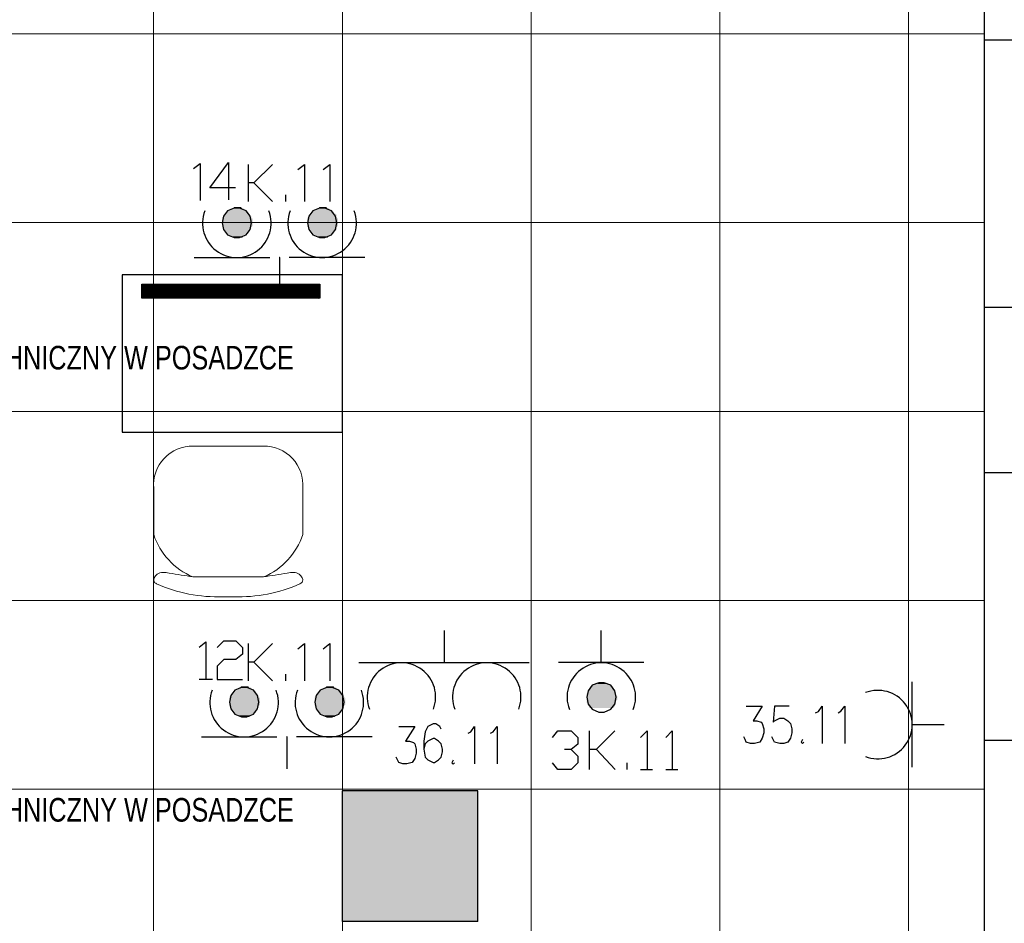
# Model space of a CAD drawing. Header units: millimetres. Extents: x 282377 to 1404227, y -783705 to 1038705.
# Tile 66 of 243: x 375994 to 376306, y 8398 to 8685. Entities that reach past the tile are written whole.
import ezdxf

# ---------------------------------------------------------------- set-up
doc = ezdxf.new("R2010")
doc.units = ezdxf.units.MM
doc.linetypes.add('ACAD_ISO08W100', pattern=[36, 24, -3, 6, -3])
doc.layers.add('!!ELEKTRYKA', color=7, linetype='Continuous')
doc.layers.add('PG_WYPOSAŻENIE', color=9, linetype='Continuous', lineweight=18)
doc.styles.add('BIKTC', font='bikromsw.shx', dxfattribs={"width": 0.8})

# ---------------------------------------------------------------- blocks, each defined once
blk = doc.blocks.new('A$C6e56510e')
at = {"layer": 'PG_WYPOSAŻENIE', "color": 251, "true_color": 0x636466}
for p, q in [((258.9, 478.7), (225.2, 478.7)), ((354.5, 415.7), (129.6, 415.7)), ((5.2, 281.4), (5.2, 134.3)), ((478.9, 281.4), (478.9, 134.3)), ((355.6, 0), (130.8, 0))]:
    blk.add_line(p, q, dxfattribs=at)
for centre, radius, start, end in [((207.7, 5.5), 473.4, 87.8783, 114.1146), ((276.5, 5.5), 473.4, 65.8854, 92.1217), ((215.6, 211.3), 221.7, 112.8026, 161.5732), ((268.6, 211.3), 221.7, 18.4268, 67.1974), ((128.9, 124.1), 124.1, 175.2787, 270.8747), ((355.2, 124.1), 124.1, 269.1253, 4.7213)]:
    blk.add_arc(centre, radius, start, end, dxfattribs=at)
for points in [[(129.6, 415.7), (54.5, 403.3), (16.4, 407.4), (6, 429.9), (14.2, 437.7)], [(354.5, 415.7), (429.6, 403.3), (467.7, 407.4), (478.1, 429.9), (469.9, 437.7)]]:
    blk.add_spline(points, degree=3, dxfattribs=at)

msp = doc.modelspace()

# ---------------------------------------------------------------- hatches: boundary and pattern name
at = {"layer": '!!ELEKTRYKA', "ltscale": 10}
h = msp.add_hatch(dxfattribs=at)
h.set_pattern_fill('ANSI31', color=252, scale=0.1)
h.set_pattern_definition([(45, (340501.29854, 6595.35128), (-0.224506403, 0.224506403), [])])
h.paths.add_polyline_path([(376089.03, 8596.09), (376089.03, 8600.59), (376032.49, 8600.59), (376032.49, 8596.09)])
at = {"layer": '!!ELEKTRYKA'}
h = msp.add_hatch(color=252, dxfattribs=at)
h.dxf.hatch_style = 1
h.paths.add_polyline_path([(376139.23, 8398.12), (376139.23, 8439.62), (376107.08, 8439.62), (376096.23, 8425.2), (376096.23, 8398.12)])
h = msp.add_hatch(color=252, dxfattribs=at)
h.dxf.hatch_style = 1
h.paths.add_polyline_path([(376107.08, 8439.62), (376096.23, 8439.62), (376096.23, 8425.2)])

# ---------------------------------------------------------------- linework, layer by layer
at = {"layer": '!!ELEKTRYKA', "color": 252, "lineweight": 15, "ltscale": 15}
for p, q in [((376036.23, 8991.12), (376036.23, 7840.12)), ((376096.23, 8439.62), (376096.23, 8936.12)), ((376216.07, 8022.5), (376216.07, 8802.14)), ((376156.16, 8019.12), (376156.16, 8798.76)), ((376276.03, 8020.34), (376276.03, 8799.98)), ((376300.23, 8680.12), (375527.73, 8680.12)), ((376300.23, 8620.12), (375527.73, 8620.12)), ((376300.23, 8560.12), (375527.73, 8560.12)), ((376300.23, 8500.12), (375544.73, 8500.12)), ((376300.23, 8440.12), (375544.73, 8440.12)), ((376096.23, 8398.12), (376096.23, 7840.12))]:
    msp.add_line(p, q, dxfattribs=at)
at = {"layer": '!!ELEKTRYKA', "color": 252}
for p, q in [((376300.23, 8019.12), (376300.23, 8831.62)), ((376347.23, 8678.12), (376300.23, 8678.12)), ((376347.23, 8593.12), (376300.23, 8593.12)), ((376347.23, 8540.62), (376300.23, 8540.62)), ((376347.23, 8455.62), (376300.23, 8455.62)), ((376139.23, 8439.62), (376096.23, 8439.62)), ((376096.23, 8398.12), (376096.23, 8439.62)), ((376139.23, 8398.12), (376139.23, 8439.62)), ((376139.23, 8398.12), (376096.23, 8398.12))]:
    msp.add_line(p, q, dxfattribs=at)
at = {"layer": '!!ELEKTRYKA', "color": 94, "linetype": 'ACAD_ISO08W100', "lineweight": -3, "true_color": 0x009500}
for points in [[(376048.89, 8637.27), (376051, 8638.96), (376051, 8627.11)], [(376062.22, 8631.17), (376054.17, 8631.17), (376060.1, 8639.22), (376060.1, 8627.36)], [(376066.4, 8626.79), (376066.4, 8638.64)], [(376074.02, 8638.64), (376068.09, 8632.72), (376066.4, 8632.72)], [(376082.06, 8636.95), (376084.18, 8638.64), (376084.18, 8626.79)], [(376090.11, 8636.95), (376092.22, 8638.64), (376092.22, 8626.79)], [(376068.09, 8632.72), (376074.02, 8626.79)], [(376078.25, 8626.79), (376078.25, 8628.91)], [(376049.15, 8609.02), (376076.24, 8609.02), (376076.24, 8598.86)], [(376103.33, 8609.02), (376076.24, 8609.02)], [(376050.76, 8485.25), (376052.88, 8486.94), (376052.88, 8475.09)], [(376056.47, 8485.12), (376058.59, 8487.24), (376062.38, 8487.24), (376064.5, 8485.12), (376064.5, 8483.01), (376062.38, 8481.31), (376058.59, 8481.31), (376056.47, 8479.2), (376056.47, 8474.96), (376064.5, 8474.96)], [(376066.4, 8474.55), (376066.4, 8486.41)], [(376074.02, 8486.41), (376068.09, 8480.48), (376066.4, 8480.48)], [(376082.06, 8484.71), (376084.18, 8486.41), (376084.18, 8474.55)], [(376090.11, 8484.71), (376092.22, 8486.41), (376092.22, 8474.55)], [(376068.09, 8480.48), (376074.02, 8474.55)], [(376078.25, 8474.55), (376078.25, 8476.67)], [(376050.76, 8475.09), (376055, 8475.09)], [(376162.96, 8456.53), (376164.64, 8458.65), (376168.91, 8458.65), (376171.02, 8456.53), (376171.02, 8454.41), (376168.91, 8452.72), (376166.79, 8452.72)], [(376174.76, 8446.39), (376174.76, 8458.66)], [(376182.8, 8458.66), (376176.87, 8452.74), (376174.76, 8452.74)], [(376190.91, 8456.53), (376193.02, 8458.65), (376193.02, 8446.37)], [(376198.92, 8456.54), (376201.02, 8458.66), (376201.02, 8446.38)], [(376051.45, 8456.78), (376078.55, 8456.78), (376078.55, 8446.62)], [(376105.64, 8456.78), (376078.55, 8456.78)], [(376168.91, 8452.72), (376171.02, 8450.6), (376171.02, 8448.49), (376168.91, 8446.37), (376164.64, 8446.37), (376162.96, 8448.49)], [(376176.9, 8452.73), (376182.83, 8446.38)], [(376186.65, 8446.38), (376186.65, 8448.5)], [(376190.91, 8446.37), (376194.73, 8446.37)], [(376198.92, 8446.38), (376202.73, 8446.38)]]:
    msp.add_lwpolyline(points, dxfattribs=at)
for points in [[(376058.04, 8620.03), (376058.46, 8617.91), (376059.73, 8616.22), (376061.85, 8615.37), (376063.54, 8615.37), (376065.66, 8616.22), (376066.93, 8617.91), (376067.35, 8620.03), (376066.93, 8622.14), (376065.66, 8623.84), (376063.54, 8624.69), (376061.85, 8624.69), (376059.73, 8623.84), (376058.46, 8622.14)], [(376085.13, 8620.03), (376085.55, 8617.91), (376086.82, 8616.22), (376088.94, 8615.37), (376090.63, 8615.37), (376092.75, 8616.22), (376094.02, 8617.91), (376094.44, 8620.03), (376094.02, 8622.14), (376092.75, 8623.84), (376090.63, 8624.69), (376088.94, 8624.69), (376086.82, 8623.84), (376085.55, 8622.14)], [(376060.34, 8467.79), (376060.77, 8465.67), (376062.04, 8463.98), (376064.15, 8463.13), (376065.85, 8463.13), (376067.96, 8463.98), (376069.23, 8465.67), (376069.66, 8467.79), (376069.23, 8469.91), (376067.96, 8471.6), (376065.85, 8472.45), (376064.15, 8472.45), (376062.04, 8471.6), (376060.77, 8469.91)], [(376087.44, 8467.79), (376087.86, 8465.67), (376089.13, 8463.98), (376091.25, 8463.13), (376092.94, 8463.13), (376095.06, 8463.98), (376096.33, 8465.67), (376096.75, 8467.79), (376096.33, 8469.91), (376095.06, 8471.6), (376092.94, 8472.45), (376091.25, 8472.45), (376089.13, 8471.6), (376087.86, 8469.91)]]:
    msp.add_lwpolyline(points, close=True, dxfattribs=at)
at = {"layer": '!!ELEKTRYKA', "color": 252}
msp.add_lwpolyline([(376096.23, 8553.52), (376096.23, 8603.52), (376026.23, 8603.52), (376026.23, 8553.52)], close=True, dxfattribs=at)
at = {"layer": '!!ELEKTRYKA', "color": 252, "ltscale": 10}
msp.add_lwpolyline([(376032.49, 8600.59), (376089.03, 8600.59), (376089.03, 8596.09), (376032.49, 8596.09)], close=True, dxfattribs=at)
at = {"layer": '!!ELEKTRYKA', "color": 192, "linetype": 'Continuous', "lineweight": -3, "true_color": 0x6d00dd}
for points in [[(376128.51, 8490.53), (376128.51, 8480.35), (376155.6, 8480.35)], [(376128.53, 8480.32), (376101.43, 8480.32)]]:
    msp.add_lwpolyline(points, dxfattribs=at)
at = {"layer": '!!ELEKTRYKA', "color": 94, "linetype": 'Continuous', "lineweight": -3, "true_color": 0x009500}
for points in [[(376178.46, 8480.35), (376178.46, 8490.53)], [(376192.01, 8480.35), (376164.92, 8480.35)]]:
    msp.add_lwpolyline(points, dxfattribs=at)
msp.add_lwpolyline([(376183.14, 8469.33), (376182.72, 8471.43), (376181.45, 8473.14), (376179.33, 8473.97), (376177.64, 8473.97), (376175.52, 8473.14), (376174.25, 8471.43), (376173.83, 8469.33), (376174.25, 8467.18), (376175.52, 8465.52), (376177.64, 8464.64), (376179.33, 8464.64), (376181.45, 8465.52), (376182.72, 8467.18)], close=True, dxfattribs=at)
at = {"layer": '!!ELEKTRYKA', "color": 202, "linetype": 'Continuous', "lineweight": -3, "true_color": 0xa500dd}
for points in [[(376277.25, 8447.11), (376277.25, 8474.2)], [(376277.25, 8460.66), (376287.42, 8460.66)]]:
    msp.add_lwpolyline(points, dxfattribs=at)
at = {"layer": '!!ELEKTRYKA', "color": 192, "linetype": 'ACAD_ISO08W100', "lineweight": -3, "true_color": 0x6d00dd}
for points in [[(376224.53, 8466.56), (376229.61, 8466.56), (376226.68, 8461.9), (376227.92, 8461.9), (376229.2, 8461.48), (376229.61, 8461.05), (376230.07, 8459.36), (376230.07, 8458.09), (376229.61, 8456.4), (376228.79, 8455.13), (376227.1, 8454.71), (376225.81, 8454.71), (376224.53, 8455.13), (376224.12, 8455.98), (376223.71, 8456.82)], [(376238.1, 8466.56), (376233.48, 8466.56), (376233.02, 8461.48), (376233.48, 8461.9), (376235.17, 8462.75), (376236.41, 8462.75), (376237.69, 8461.9), (376238.56, 8461.05), (376238.97, 8459.36), (376238.97, 8458.09), (376238.56, 8456.39), (376237.69, 8455.13), (376236.41, 8454.7), (376235.17, 8454.7), (376233.48, 8455.13), (376233.02, 8455.97), (376232.61, 8456.82)], [(376246.55, 8464.45), (376247.42, 8464.87), (376248.65, 8466.57), (376248.65, 8454.71)], [(376253.72, 8464.45), (376254.59, 8464.88), (376255.82, 8466.57), (376255.82, 8454.71)], [(376127.58, 8459.21), (376127.16, 8460.05), (376125.89, 8460.9), (376125.04, 8460.9), (376123.35, 8460.05), (376122.5, 8458.36), (376122.08, 8455.4), (376122.08, 8452.86), (376122.5, 8450.32), (376123.35, 8449.47), (376125.04, 8448.62), (376125.47, 8448.62), (376126.74, 8449.47), (376127.58, 8450.32), (376128.01, 8452.01), (376128.01, 8452.86), (376127.58, 8454.55), (376126.74, 8455.4), (376125.47, 8456.24), (376125.04, 8456.24), (376123.35, 8455.4), (376122.5, 8454.55), (376122.08, 8452.86)], [(376114.11, 8460.06), (376119.2, 8460.06), (376116.26, 8455.4), (376117.5, 8455.4), (376118.78, 8454.98), (376119.2, 8454.55), (376119.65, 8452.86), (376119.65, 8451.59), (376119.2, 8449.9), (376118.37, 8448.63), (376116.68, 8448.21), (376115.39, 8448.21), (376114.11, 8448.63), (376113.7, 8449.47), (376113.29, 8450.32)], [(376136.13, 8457.95), (376137, 8458.37), (376138.23, 8460.06), (376138.23, 8448.21)], [(376143.31, 8457.95), (376144.17, 8458.38), (376145.4, 8460.07), (376145.4, 8448.21)], [(376242.34, 8455.97), (376241.92, 8455.13), (376242.34, 8454.7), (376242.79, 8455.13)], [(376131.44, 8449.34), (376131.03, 8448.5), (376131.44, 8448.07), (376131.89, 8448.5)]]:
    msp.add_lwpolyline(points, dxfattribs=at)
at = {"layer": '!!ELEKTRYKA', "color": 94, "linetype": 'Continuous', "lineweight": -3, "true_color": 0x009500}
for centre, radius, start, end in [((376062.69, 8619.92), 10.89, 158.9225, 21.0775), ((376089.79, 8619.92), 10.89, 158.9225, 21.0775), ((376178.48, 8469.41), 10.88, 339.0108, 200.9892), ((376065, 8467.68), 10.89, 158.9225, 21.0775), ((376092.09, 8467.68), 10.89, 158.9225, 21.0775)]:
    msp.add_arc(centre, radius, start, end, dxfattribs=at)
at = {"layer": '!!ELEKTRYKA', "color": 192, "linetype": 'Continuous', "lineweight": -3, "true_color": 0x6d00dd}
for centre in [(376114.98, 8469.41), (376142.08, 8469.41)]:
    msp.add_arc(centre, 10.88, 339.0164, 200.9836, dxfattribs=at)
at = {"layer": '!!ELEKTRYKA', "color": 202, "linetype": 'Continuous', "lineweight": -3, "true_color": 0xa500dd}
msp.add_arc((376266.32, 8460.66), 10.89, 248.9722, 111.0278, dxfattribs=at)
at = {"layer": '!!ELEKTRYKA', "color": 94, "linetype": 'ACAD_ISO08W100', "lineweight": -3, "true_color": 0x009500}
for points in [[(376066.93, 8622.57), (376058.46, 8622.57), (376058.88, 8622.99)], [(376066.5, 8622.99), (376058.88, 8622.99), (376059.31, 8623.41)], [(376066.93, 8622.57), (376058.88, 8622.99), (376066.93, 8622.99)], [(376066.5, 8623.41), (376059.31, 8623.41), (376059.73, 8623.84)], [(376066.5, 8622.99), (376059.31, 8623.41), (376066.5, 8623.41)], [(376066.08, 8623.84), (376059.73, 8623.84), (376060.15, 8624.26)], [(376066.5, 8623.41), (376059.73, 8623.84), (376066.08, 8623.84)], [(376066.08, 8623.84), (376060.15, 8624.26), (376065.66, 8624.26)], [(376065.23, 8624.26), (376060.58, 8624.26), (376061, 8624.69)], [(376065.23, 8624.26), (376061, 8624.69), (376064.81, 8624.69)], [(376064.39, 8624.69), (376061.42, 8624.69), (376061.85, 8625.11)], [(376064.39, 8624.69), (376061.85, 8625.11), (376063.96, 8625.11)], [(376094.44, 8622.57), (376085.55, 8622.57), (376085.98, 8622.99)], [(376093.6, 8622.99), (376085.98, 8622.99), (376086.4, 8623.41)], [(376094.44, 8622.57), (376085.98, 8622.99), (376094.02, 8622.99)], [(376093.6, 8623.41), (376086.4, 8623.41), (376086.82, 8623.84)], [(376093.6, 8622.99), (376086.4, 8623.41), (376093.6, 8623.41)], [(376093.17, 8623.84), (376086.82, 8623.84), (376087.25, 8624.26)], [(376093.6, 8623.41), (376086.82, 8623.84), (376093.17, 8623.84)], [(376093.17, 8623.84), (376087.25, 8624.26), (376092.75, 8624.26)], [(376092.33, 8624.26), (376087.67, 8624.26), (376088.09, 8624.69)], [(376092.33, 8624.26), (376088.09, 8624.69), (376091.9, 8624.69)], [(376091.48, 8624.69), (376088.52, 8624.69), (376088.94, 8625.11)], [(376091.48, 8624.69), (376088.94, 8625.11), (376091.06, 8625.11)], [(376067.35, 8621.72), (376058.04, 8621.72), (376058.46, 8622.14)], [(376067.77, 8621.3), (376058.04, 8621.72), (376067.35, 8621.72)], [(376067.77, 8621.3), (376058.04, 8621.3), (376058.04, 8621.72)], [(376067.77, 8620.45), (376058.04, 8621.3), (376067.77, 8621.3)], [(376067.77, 8620.45), (376058.04, 8620.45), (376058.04, 8621.3)], [(376067.77, 8620.03), (376058.04, 8620.45), (376067.77, 8620.45)], [(376067.77, 8620.03), (376058.04, 8620.03), (376058.04, 8620.45)], [(376067.77, 8619.6), (376058.04, 8620.03), (376067.77, 8620.03)], [(376067.77, 8619.6), (376058.04, 8619.6), (376058.04, 8620.03)], [(376067.35, 8622.14), (376058.46, 8622.57), (376066.93, 8622.57)], [(376067.35, 8622.14), (376058.46, 8622.14), (376058.46, 8622.57)], [(376067.35, 8621.72), (376058.46, 8622.14), (376067.35, 8622.14)], [(376094.44, 8621.72), (376085.13, 8621.72), (376085.55, 8622.14)], [(376094.87, 8621.3), (376085.13, 8621.72), (376094.44, 8621.72)], [(376094.87, 8621.3), (376085.13, 8621.3), (376085.13, 8621.72)], [(376094.87, 8620.45), (376085.13, 8621.3), (376094.87, 8621.3)], [(376094.87, 8620.45), (376085.13, 8620.45), (376085.13, 8621.3)], [(376094.87, 8620.03), (376085.13, 8620.45), (376094.87, 8620.45)], [(376094.87, 8620.03), (376085.13, 8620.03), (376085.13, 8620.45)], [(376094.87, 8619.6), (376085.13, 8620.03), (376094.87, 8620.03)], [(376094.87, 8619.6), (376085.13, 8619.6), (376085.13, 8620.03)], [(376094.44, 8622.14), (376085.55, 8622.57), (376094.44, 8622.57)], [(376094.44, 8622.14), (376085.55, 8622.14), (376085.55, 8622.57)], [(376094.44, 8621.72), (376085.55, 8622.14), (376094.44, 8622.14)], [(376067.77, 8619.18), (376058.04, 8619.6), (376067.77, 8619.6)], [(376067.77, 8619.18), (376058.04, 8619.18), (376058.04, 8619.6)], [(376067.35, 8618.76), (376058.04, 8619.18), (376067.77, 8619.18)], [(376067.35, 8618.76), (376058.04, 8618.76), (376058.04, 8619.18)], [(376067.35, 8618.33), (376058.04, 8618.76), (376067.35, 8618.76)], [(376067.35, 8618.33), (376058.46, 8618.33), (376058.04, 8618.76)], [(376066.93, 8617.91), (376058.46, 8618.33), (376067.35, 8618.33)], [(376066.93, 8617.91), (376058.46, 8617.91), (376058.46, 8618.33)], [(376066.93, 8617.49), (376058.46, 8617.91), (376066.93, 8617.91)], [(376066.93, 8617.49), (376058.88, 8617.49), (376058.46, 8617.91)], [(376066.5, 8617.06), (376058.88, 8617.49), (376066.93, 8617.49)], [(376066.5, 8617.06), (376058.88, 8617.06), (376058.88, 8617.49)], [(376066.5, 8616.64), (376058.88, 8617.06), (376066.5, 8617.06)], [(376066.5, 8616.64), (376059.31, 8616.64), (376058.88, 8617.06)], [(376065.66, 8616.22), (376059.73, 8616.64), (376066.08, 8616.64)], [(376065.66, 8616.22), (376060.15, 8616.22), (376059.73, 8616.64)], [(376094.87, 8619.18), (376085.13, 8619.6), (376094.87, 8619.6)], [(376094.87, 8619.18), (376085.13, 8619.18), (376085.13, 8619.6)], [(376094.44, 8618.76), (376085.13, 8619.18), (376094.87, 8619.18)], [(376094.44, 8618.76), (376085.13, 8618.76), (376085.13, 8619.18)], [(376094.44, 8618.33), (376085.13, 8618.76), (376094.44, 8618.76)], [(376094.44, 8618.33), (376085.55, 8618.33), (376085.13, 8618.76)], [(376094.44, 8617.91), (376085.55, 8618.33), (376094.44, 8618.33)], [(376094.44, 8617.91), (376085.55, 8617.91), (376085.55, 8618.33)], [(376094.02, 8617.49), (376085.55, 8617.91), (376094.44, 8617.91)], [(376094.02, 8617.49), (376085.98, 8617.49), (376085.55, 8617.91)], [(376093.6, 8617.06), (376085.98, 8617.49), (376094.02, 8617.49)], [(376093.6, 8617.06), (376085.98, 8617.06), (376085.98, 8617.49)], [(376093.6, 8616.64), (376085.98, 8617.06), (376093.6, 8617.06)], [(376093.6, 8616.64), (376086.4, 8616.64), (376085.98, 8617.06)], [(376092.75, 8616.22), (376086.82, 8616.64), (376093.17, 8616.64)], [(376092.75, 8616.22), (376087.25, 8616.22), (376086.82, 8616.64)], [(376065.23, 8615.79), (376060.15, 8616.22), (376065.66, 8616.22)], [(376065.23, 8615.79), (376060.58, 8615.79), (376060.15, 8616.22)], [(376064.39, 8615.37), (376061, 8615.79), (376064.81, 8615.79)], [(376064.39, 8615.37), (376061.42, 8615.37), (376061, 8615.79)], [(376092.33, 8615.79), (376087.25, 8616.22), (376092.75, 8616.22)], [(376092.33, 8615.79), (376087.67, 8615.79), (376087.25, 8616.22)], [(376091.48, 8615.37), (376088.09, 8615.79), (376091.9, 8615.79)], [(376091.48, 8615.37), (376088.52, 8615.37), (376088.09, 8615.79)], [(376066.69, 8472.45), (376063.73, 8472.45), (376064.15, 8472.87)], [(376066.69, 8472.45), (376064.15, 8472.87), (376066.27, 8472.87)], [(376093.79, 8472.45), (376090.82, 8472.45), (376091.25, 8472.87)], [(376093.79, 8472.45), (376091.25, 8472.87), (376093.36, 8472.87)], [(376069.66, 8469.48), (376060.34, 8469.48), (376060.77, 8469.91)], [(376069.23, 8470.33), (376060.77, 8470.33), (376061.19, 8470.75)], [(376069.66, 8469.91), (376060.77, 8470.33), (376069.23, 8470.33)], [(376069.66, 8469.91), (376060.77, 8469.91), (376060.77, 8470.33)], [(376069.66, 8469.48), (376060.77, 8469.91), (376069.66, 8469.91)], [(376068.81, 8470.75), (376061.19, 8470.75), (376061.61, 8471.18)], [(376069.23, 8470.33), (376061.19, 8470.75), (376069.23, 8470.75)], [(376068.81, 8471.18), (376061.61, 8471.18), (376062.04, 8471.6)], [(376068.81, 8470.75), (376061.61, 8471.18), (376068.81, 8471.18)], [(376068.39, 8471.6), (376062.04, 8471.6), (376062.46, 8472.02)], [(376068.81, 8471.18), (376062.04, 8471.6), (376068.39, 8471.6)], [(376068.39, 8471.6), (376062.46, 8472.02), (376067.96, 8472.02)], [(376067.54, 8472.02), (376062.88, 8472.02), (376063.31, 8472.45)], [(376067.54, 8472.02), (376063.31, 8472.45), (376067.12, 8472.45)], [(376096.75, 8469.48), (376087.44, 8469.48), (376087.86, 8469.91)], [(376096.75, 8470.33), (376087.86, 8470.33), (376088.28, 8470.75)], [(376096.75, 8469.91), (376087.86, 8470.33), (376096.75, 8470.33)], [(376096.75, 8469.91), (376087.86, 8469.91), (376087.86, 8470.33)], [(376096.75, 8469.48), (376087.86, 8469.91), (376096.75, 8469.91)], [(376095.9, 8470.75), (376088.28, 8470.75), (376088.71, 8471.18)], [(376096.75, 8470.33), (376088.28, 8470.75), (376096.33, 8470.75)], [(376095.9, 8471.18), (376088.71, 8471.18), (376089.13, 8471.6)], [(376095.9, 8470.75), (376088.71, 8471.18), (376095.9, 8471.18)], [(376095.48, 8471.6), (376089.13, 8471.6), (376089.55, 8472.02)], [(376095.9, 8471.18), (376089.13, 8471.6), (376095.48, 8471.6)], [(376095.48, 8471.6), (376089.55, 8472.02), (376095.06, 8472.02)], [(376094.63, 8472.02), (376089.98, 8472.02), (376090.4, 8472.45)], [(376094.63, 8472.02), (376090.4, 8472.45), (376094.21, 8472.45)], [(376070.08, 8469.06), (376060.34, 8469.48), (376069.66, 8469.48)], [(376070.08, 8469.06), (376060.34, 8469.06), (376060.34, 8469.48)], [(376070.08, 8468.21), (376060.34, 8469.06), (376070.08, 8469.06)], [(376070.08, 8468.21), (376060.34, 8468.21), (376060.34, 8469.06)], [(376070.08, 8467.79), (376060.34, 8468.21), (376070.08, 8468.21)], [(376070.08, 8467.79), (376060.34, 8467.79), (376060.34, 8468.21)], [(376070.08, 8467.37), (376060.34, 8467.79), (376070.08, 8467.79)], [(376070.08, 8467.37), (376060.34, 8467.37), (376060.34, 8467.79)], [(376070.08, 8466.94), (376060.34, 8467.37), (376070.08, 8467.37)], [(376070.08, 8466.94), (376060.34, 8466.94), (376060.34, 8467.37)], [(376069.66, 8466.52), (376060.34, 8466.94), (376070.08, 8466.94)], [(376069.66, 8466.52), (376060.34, 8466.52), (376060.34, 8466.94)], [(376069.66, 8466.1), (376060.34, 8466.52), (376069.66, 8466.52)], [(376069.66, 8466.1), (376060.77, 8466.1), (376060.34, 8466.52)], [(376097.17, 8469.06), (376087.44, 8469.48), (376096.75, 8469.48)], [(376097.17, 8469.06), (376087.44, 8469.06), (376087.44, 8469.48)], [(376097.17, 8468.21), (376087.44, 8469.06), (376097.17, 8469.06)], [(376097.17, 8468.21), (376087.44, 8468.21), (376087.44, 8469.06)], [(376097.17, 8467.79), (376087.44, 8468.21), (376097.17, 8468.21)], [(376097.17, 8467.79), (376087.44, 8467.79), (376087.44, 8468.21)], [(376097.17, 8467.37), (376087.44, 8467.79), (376097.17, 8467.79)], [(376097.17, 8467.37), (376087.44, 8467.37), (376087.44, 8467.79)], [(376097.17, 8466.94), (376087.44, 8467.37), (376097.17, 8467.37)], [(376097.17, 8466.94), (376087.44, 8466.94), (376087.44, 8467.37)], [(376096.75, 8466.52), (376087.44, 8466.94), (376097.17, 8466.94)], [(376096.75, 8466.52), (376087.44, 8466.52), (376087.44, 8466.94)], [(376096.75, 8466.1), (376087.44, 8466.52), (376096.75, 8466.52)], [(376096.75, 8466.1), (376087.86, 8466.1), (376087.44, 8466.52)], [(376069.23, 8465.67), (376060.77, 8466.1), (376069.66, 8466.1)], [(376069.23, 8465.67), (376060.77, 8465.67), (376060.77, 8466.1)], [(376069.23, 8465.25), (376060.77, 8465.67), (376069.23, 8465.67)], [(376069.23, 8465.25), (376061.19, 8465.25), (376060.77, 8465.67)], [(376068.81, 8464.83), (376061.19, 8465.25), (376069.23, 8465.25)], [(376068.81, 8464.83), (376061.19, 8464.83), (376061.19, 8465.25)], [(376068.81, 8464.4), (376061.19, 8464.83), (376068.81, 8464.83)], [(376068.81, 8464.4), (376061.61, 8464.4), (376061.19, 8464.83)], [(376067.96, 8463.98), (376062.04, 8464.4), (376068.39, 8464.4)], [(376067.96, 8463.98), (376062.46, 8463.98), (376062.04, 8464.4)], [(376067.54, 8463.56), (376062.46, 8463.98), (376067.96, 8463.98)], [(376067.54, 8463.56), (376062.88, 8463.56), (376062.46, 8463.98)], [(376066.69, 8463.13), (376063.31, 8463.56), (376067.12, 8463.56)], [(376066.69, 8463.13), (376063.73, 8463.13), (376063.31, 8463.56)], [(376096.75, 8465.67), (376087.86, 8466.1), (376096.75, 8466.1)], [(376096.75, 8465.67), (376087.86, 8465.67), (376087.86, 8466.1)], [(376096.33, 8465.25), (376087.86, 8465.67), (376096.75, 8465.67)], [(376096.33, 8465.25), (376088.28, 8465.25), (376087.86, 8465.67)], [(376095.9, 8464.83), (376088.28, 8465.25), (376096.33, 8465.25)], [(376095.9, 8464.83), (376088.28, 8464.83), (376088.28, 8465.25)], [(376095.9, 8464.4), (376088.28, 8464.83), (376095.9, 8464.83)], [(376095.9, 8464.4), (376088.71, 8464.4), (376088.28, 8464.83)], [(376095.06, 8463.98), (376089.13, 8464.4), (376095.48, 8464.4)], [(376095.06, 8463.98), (376089.55, 8463.98), (376089.13, 8464.4)], [(376094.63, 8463.56), (376089.55, 8463.98), (376095.06, 8463.98)], [(376094.63, 8463.56), (376089.98, 8463.56), (376089.55, 8463.98)], [(376093.79, 8463.13), (376090.4, 8463.56), (376094.21, 8463.56)], [(376093.79, 8463.13), (376090.82, 8463.13), (376090.4, 8463.56)]]:
    msp.add_solid(points, dxfattribs=at)
at = {"layer": '!!ELEKTRYKA', "color": 94, "linetype": 'Continuous', "lineweight": -3, "true_color": 0x009500}
for points in [[(376181.86, 8472.73), (376175.08, 8472.29), (376182.28, 8472.29)], [(376181.86, 8472.73), (376175.51, 8472.73), (376175.08, 8472.29)], [(376181.44, 8473.14), (376175.51, 8472.7), (376181.86, 8472.7)], [(376181.44, 8473.14), (376175.94, 8473.14), (376175.51, 8472.7)], [(376181.02, 8473.56), (376175.94, 8473.12), (376181.44, 8473.12)], [(376181.02, 8473.56), (376176.36, 8473.56), (376175.94, 8473.12)], [(376179.75, 8473.97), (376177.21, 8473.53), (376180.18, 8473.53)], [(376179.75, 8473.97), (376177.64, 8473.97), (376177.21, 8473.53)], [(376183.14, 8470.59), (376173.82, 8470.15), (376183.14, 8470.15)], [(376183.14, 8470.59), (376173.82, 8470.59), (376173.82, 8470.15)], [(376183.14, 8470.18), (376173.82, 8469.74), (376183.55, 8469.74)], [(376183.14, 8470.18), (376173.82, 8470.18), (376173.82, 8469.74)], [(376183.55, 8469.76), (376173.82, 8469.32), (376183.55, 8469.32)], [(376183.55, 8469.76), (376173.82, 8469.76), (376173.82, 8469.32)], [(376183.14, 8471.01), (376173.83, 8470.56), (376183.14, 8470.56)], [(376183.14, 8471.01), (376174.25, 8471.01), (376173.83, 8470.56)], [(376182.7, 8471.9), (376174.23, 8471.46), (376182.7, 8471.46)], [(376182.7, 8471.9), (376174.65, 8471.9), (376174.23, 8471.46)], [(376182.72, 8471.42), (376174.25, 8470.98), (376183.14, 8470.98)], [(376182.72, 8471.42), (376174.25, 8471.42), (376174.25, 8470.98)], [(376182.28, 8472.32), (376174.66, 8471.87), (376182.7, 8471.87)], [(376182.28, 8472.32), (376174.66, 8472.32), (376174.66, 8471.87)], [(376183.55, 8469.35), (376173.81, 8468.52), (376183.55, 8468.52)], [(376183.55, 8469.35), (376173.81, 8469.35), (376173.81, 8468.52)], [(376183.54, 8468.52), (376173.81, 8468.08), (376183.12, 8468.08)], [(376183.54, 8468.52), (376173.81, 8468.52), (376173.81, 8468.08)], [(376183.14, 8467.62), (376173.82, 8467.62), (376174.25, 8467.18)], [(376183.14, 8468.04), (376173.83, 8467.6), (376183.14, 8467.6)], [(376183.14, 8468.04), (376173.83, 8468.04), (376173.83, 8467.6)], [(376183.13, 8467.21), (376174.24, 8466.77), (376182.71, 8466.77)], [(376183.13, 8467.21), (376174.24, 8467.21), (376174.24, 8466.77)], [(376182.71, 8466.8), (376174.24, 8466.8), (376174.67, 8466.35)], [(376183.14, 8467.62), (376174.25, 8467.18), (376183.14, 8467.18)], [(376182.71, 8466.8), (376174.67, 8466.35), (376182.71, 8466.35)], [(376182.7, 8466.38), (376174.66, 8465.94), (376182.28, 8465.94)], [(376182.7, 8466.38), (376174.66, 8466.38), (376174.66, 8465.94)]]:
    msp.add_solid(points, dxfattribs=at)

# ---------------------------------------------------------------- block references
at = {"layer": '!!ELEKTRYKA', "color": 252, "ltscale": 10, "xscale": -0.1, "yscale": 0.1, "zscale": 0.1, "rotation": 180}
msp.add_blockref('A$C6e56510e', (376035.76, 8549.15), dxfattribs=at)

# ---------------------------------------------------------------- texts
at = {"layer": '!!ELEKTRYKA', "char_height": 7.5, "width": 650.6795, "attachment_point": 1, "rotation": 360, "style": 'BIKTC'}
for insert in [(375944.4, 8580.98), (375944.4, 8437.35)]:
    msp.add_mtext('KANAŁ TECHNICZNY W POSADZCE', dxfattribs=dict(at, insert=insert))

doc.saveas('drawing.dxf')
